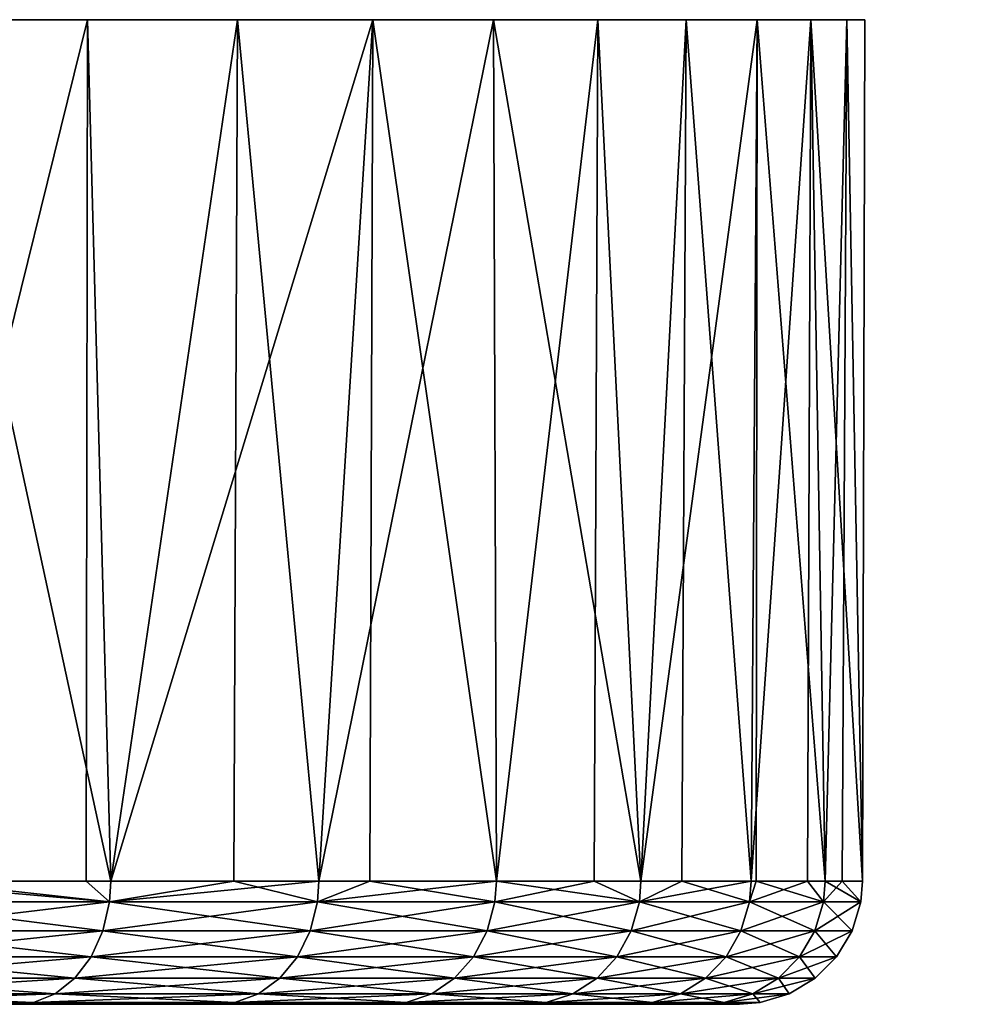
# Model space of a CAD drawing. Extents: x -0.129 to 0.419, y -0.109 to -0.003.
# Tile 69 of 256: x -0.0854 to -0.07755, y -0.01068 to -0.00268. Entities that reach past the tile are written whole.
import ezdxf

# ---------------------------------------------------------------- set-up
doc = ezdxf.new("R2010")
doc.units = 0
doc.layers.add('mesh', color=7, linetype='CONTINUOUS')

msp = doc.modelspace()

# ---------------------------------------------------------------- meshes
at = {"layer": 'mesh'}
mesh = msp.add_polyface(dxfattribs=at)
corners = [(-0.0942908, -0.0103018, -0.004334), (-0.0937418, -0.0101829, -0.0030469), (-0.0935947, -0.0103018, -0.0027471), (-0.0943034, -0.0101829, -0.0043272), (-0.0949224, -0.0101829, -0.0052746), (-0.0931693, -0.0103018, -0.0010674), (-0.093145, -0.0101829, -0.000601), (-0.0930262, -0.0103018, 0.0006596), (-0.0931835, -0.0101829, -0.001065), (-0.0936083, -0.0101829, -0.0027425), (-0.0931693, -0.0103018, 0.0023865), (-0.0931835, -0.0101829, 0.0023841), (-0.0936083, -0.0101829, 0.0040616), (-0.093145, -0.0101829, 0.0019201), (-0.0930406, -0.0101829, 0.0006596), (-0.0942908, -0.0103018, 0.0056531), (-0.0949224, -0.0101829, 0.0065937), (-0.0952385, -0.0103018, 0.0071038), (-0.0943034, -0.0101829, 0.0056463), (-0.0935947, -0.0103018, 0.0040662), (-0.0937418, -0.0101829, 0.004366), (-0.1035181, -0.0026798, 0.0006596), (-0.0907426, -0.0026798, -0.0208297), (-0.087612, -0.0026798, -0.0186277), (-0.0941726, -0.0026798, -0.022528), (-0.0848542, -0.0026798, -0.0159736), (-0.0861823, -0.0026798, 0.0186726), (-0.0891351, -0.0026798, 0.0211078), (-0.0815553, -0.0026798, 0.0126025), (-0.0836358, -0.0026798, 0.0158152), (-0.0934814, -0.0098473, 0.0235409), (-0.0924418, -0.0096798, 0.0230307), (-0.0910251, -0.0098473, 0.0222979), (-0.0934757, -0.0096798, 0.0235539), (-0.0910251, -0.0098473, -0.0209788), (-0.0910181, -0.0096798, -0.0209911), (-0.0934814, -0.0098473, -0.0222218), (-0.0941832, -0.0096798, -0.0224997), (-0.0960594, -0.0098473, -0.0231871), (-0.0934757, -0.0096798, -0.0222348), (-0.0935605, -0.0102945, -0.0220414), (-0.0935098, -0.0100831, -0.022157), (-0.0960805, -0.0100831, -0.0231195), (-0.0911237, -0.0102945, -0.0208082), (-0.0910605, -0.0100831, -0.0209175), (-0.0935605, -0.0102945, 0.0233604), (-0.0935098, -0.0100831, 0.0234761), (-0.0910605, -0.0100831, 0.0222366), (-0.0961182, -0.0102945, 0.0243181), (-0.0960805, -0.0100831, 0.0244386), (-0.0960594, -0.0098473, 0.0245062), (-0.0924251, -0.0026798, 0.0230637), (-0.095975, -0.0026798, 0.0244945), (-0.0959766, -0.0096798, 0.0244903)]
mesh.append_faces([[corners[k] for k in face] for face in [(0, 1, 2, 2), (0, 3, 1, 1), (4, 3, 0, 0), (5, 6, 7, 7), (5, 8, 6, 6), (2, 8, 5, 5), (2, 9, 8, 8), (1, 9, 2, 2), (10, 11, 12, 12), (10, 13, 11, 11), (7, 13, 10, 10), (7, 14, 13, 13), (6, 14, 7, 7), (15, 16, 17, 17), (15, 18, 16, 16), (19, 18, 15, 15), (19, 20, 18, 18), (12, 20, 19, 19), (21, 22, 23, 23), (21, 24, 22, 22), (23, 25, 21, 21), (21, 26, 27, 27), (28, 29, 21, 21), (30, 31, 32, 32), (30, 33, 31, 31), (34, 35, 36, 36), (36, 37, 38, 38), (36, 39, 37, 37), (35, 39, 36, 36), (40, 41, 42, 42), (43, 41, 40, 40), (43, 44, 41, 41), (45, 46, 47, 47), (48, 46, 45, 45), (48, 49, 46, 46), (41, 36, 38, 38), (44, 36, 41, 41), (44, 34, 36, 36), (46, 30, 32, 32), (49, 30, 46, 46), (49, 50, 30, 30), (39, 24, 37, 37), (39, 22, 24, 24), (35, 22, 39, 39), (33, 51, 31, 31), (33, 52, 51, 51), (50, 53, 30, 30), (53, 33, 30, 30), (53, 52, 33, 33)]])
mesh = msp.add_polyface(dxfattribs=at)
corners = [(-0.1035181, -0.0026798, 0.0006596), (-0.0848542, -0.0026798, -0.0159736), (-0.0825339, -0.0026798, -0.0129296), (-0.0807055, -0.0026798, -0.0095672), (-0.0794117, -0.0026798, -0.005965), (-0.0785364, -0.0026798, 0.0016171), (-0.0789754, -0.0026798, 0.0054193), (-0.0836358, -0.0026798, 0.0158152), (-0.0861823, -0.0026798, 0.0186726), (-0.0887206, -0.0098473, 0.0207923), (-0.0887122, -0.0096798, 0.0208037), (-0.0865956, -0.0098473, 0.0190422), (-0.0891478, -0.0096798, 0.0210883), (-0.0910251, -0.0098473, 0.0222979), (-0.0910181, -0.0096798, 0.0223102), (-0.0924418, -0.0096798, 0.0230307), (-0.086586, -0.0096798, 0.0190526), (-0.0865956, -0.0098473, -0.0177232), (-0.0876361, -0.0096798, -0.0185984), (-0.0887206, -0.0098473, -0.0194732), (-0.086586, -0.0096798, -0.0177335), (-0.0910251, -0.0098473, -0.0209788), (-0.0907511, -0.0096798, -0.0208167), (-0.0910181, -0.0096798, -0.0209911), (-0.0887122, -0.0096798, -0.0194846), (-0.086847, -0.0104686, -0.0174501), (-0.0867291, -0.0102945, -0.0175782), (-0.0888373, -0.0102945, -0.0193144), (-0.0889404, -0.0104686, 0.0204932), (-0.0888373, -0.0102945, 0.0206335), (-0.0867291, -0.0102945, 0.0188972), (-0.0912107, -0.0104686, 0.0219765), (-0.0911237, -0.0102945, 0.0221273), (-0.0910605, -0.0100831, -0.0209175), (-0.0911237, -0.0102945, -0.0208082), (-0.0887625, -0.0100831, -0.0194161), (-0.0866436, -0.0100831, -0.0176711), (-0.0866436, -0.0100831, 0.0189902), (-0.0887625, -0.0100831, 0.0207352), (-0.0910605, -0.0100831, 0.0222366), (-0.0935605, -0.0102945, 0.0233604), (-0.0935098, -0.0100831, 0.0234761), (-0.0907426, -0.0026798, -0.0208297), (-0.087612, -0.0026798, -0.0186277), (-0.0891351, -0.0026798, 0.0211078), (-0.0924251, -0.0026798, 0.0230637)]
mesh.append_faces([[corners[k] for k in face] for face in [(0, 1, 2, 2), (3, 4, 0, 0), (5, 6, 0, 0), (0, 7, 8, 8), (9, 10, 11, 11), (9, 12, 10, 10), (13, 12, 9, 9), (13, 14, 12, 12), (15, 14, 13, 13), (10, 16, 11, 11), (17, 18, 19, 19), (17, 20, 18, 18), (21, 22, 23, 23), (19, 22, 21, 21), (19, 24, 22, 22), (18, 24, 19, 19), (25, 26, 27, 27), (28, 29, 30, 30), (31, 32, 29, 29), (27, 33, 34, 34), (27, 35, 33, 33), (26, 35, 27, 27), (26, 36, 35, 35), (29, 37, 30, 30), (29, 38, 37, 37), (32, 38, 29, 29), (32, 39, 38, 38), (40, 39, 32, 32), (35, 21, 33, 33), (35, 19, 21, 21), (36, 19, 35, 35), (36, 17, 19, 19), (38, 11, 37, 37), (38, 9, 11, 11), (39, 9, 38, 38), (39, 13, 9, 9), (41, 13, 39, 39), (42, 24, 43, 43), (42, 22, 24, 24), (23, 22, 42, 42), (43, 18, 20, 20), (24, 18, 43, 43), (44, 10, 12, 12), (44, 16, 10, 10), (8, 16, 44, 44), (14, 44, 12, 12), (14, 45, 44, 44), (15, 45, 14, 14)]])
mesh = msp.add_polyface(dxfattribs=at)
corners = [(-0.1035181, -0.0026798, 0.0006596), (-0.0825339, -0.0026798, -0.0129296), (-0.0807055, -0.0026798, -0.0095672), (-0.078683, -0.0026798, -0.0022075), (-0.0785364, -0.0026798, 0.0016171), (-0.0794117, -0.0026798, -0.005965), (-0.0799896, -0.0026798, 0.00911), (-0.0815553, -0.0026798, 0.0126025), (-0.0789754, -0.0026798, 0.0054193), (-0.0865956, -0.0098473, 0.0190422), (-0.0861997, -0.0096798, 0.0186556), (-0.0846761, -0.0098473, 0.0170691), (-0.086586, -0.0096798, 0.0190526), (-0.0836647, -0.0096798, 0.0157926), (-0.0829852, -0.0098473, 0.0148967), (-0.0846654, -0.0096798, 0.0170784), (-0.0829736, -0.0096798, 0.0149047), (-0.0829736, -0.0096798, -0.0135857), (-0.0829852, -0.0098473, -0.0135776), (-0.0825604, -0.0096798, -0.0129134), (-0.0846761, -0.0098473, -0.01575), (-0.0846654, -0.0096798, -0.0157593), (-0.086586, -0.0096798, -0.0177335), (-0.0865956, -0.0098473, -0.0177232), (-0.0848644, -0.0096798, -0.0159638), (-0.084956, -0.0104686, 0.0168253), (-0.0848247, -0.0102945, 0.0169396), (-0.0831472, -0.0102945, 0.0147844), (-0.086847, -0.0104686, 0.0187692), (-0.0867291, -0.0102945, 0.0188972), (-0.0848247, -0.0102945, -0.0156205), (-0.0866436, -0.0100831, -0.0176711), (-0.0867291, -0.0102945, -0.0175782), (-0.0847295, -0.0100831, -0.0157035), (-0.0831472, -0.0102945, -0.0134653), (-0.0830434, -0.0100831, -0.0135373), (-0.081717, -0.0102945, -0.0111386), (-0.0830434, -0.0100831, 0.0148563), (-0.0847295, -0.0100831, 0.0170226), (-0.0866436, -0.0100831, 0.0189902), (-0.0816059, -0.0100831, -0.0111987), (-0.087612, -0.0026798, -0.0186277), (-0.0848542, -0.0026798, -0.0159736), (-0.0836358, -0.0026798, 0.0158152), (-0.0861823, -0.0026798, 0.0186726)]
mesh.append_faces([[corners[k] for k in face] for face in [(0, 1, 2, 2), (0, 3, 4, 4), (0, 5, 3, 3), (0, 6, 7, 7), (0, 8, 6, 6), (9, 10, 11, 11), (9, 12, 10, 10), (11, 13, 14, 14), (11, 15, 13, 13), (10, 15, 11, 11), (13, 16, 14, 14), (17, 18, 19, 19), (17, 20, 18, 18), (21, 20, 17, 17), (20, 22, 23, 23), (20, 24, 22, 22), (21, 24, 20, 20), (25, 26, 27, 27), (28, 29, 26, 26), (30, 31, 32, 32), (30, 33, 31, 31), (34, 33, 30, 30), (34, 35, 33, 33), (36, 35, 34, 34), (26, 37, 27, 27), (26, 38, 37, 37), (29, 38, 26, 26), (29, 39, 38, 38), (33, 23, 31, 31), (33, 20, 23, 23), (35, 20, 33, 33), (35, 18, 20, 20), (40, 18, 35, 35), (38, 14, 37, 37), (38, 11, 14, 14), (39, 11, 38, 38), (39, 9, 11, 11), (41, 22, 42, 42), (1, 17, 19, 19), (1, 21, 17, 17), (42, 21, 1, 1), (42, 24, 21, 21), (22, 24, 42, 42), (7, 16, 43, 43), (43, 15, 44, 44), (43, 13, 15, 15), (16, 13, 43, 43), (44, 10, 12, 12), (15, 10, 44, 44)]])
mesh = msp.add_polyface(dxfattribs=at)
corners = [(-0.0803688, -0.0098473, 0.010062), (-0.0800231, -0.0096798, 0.0090985), (-0.079475, -0.0098473, 0.0074583), (-0.0803557, -0.0096798, 0.0100673), (-0.0794614, -0.0096798, 0.0074621), (-0.0794614, -0.0096798, -0.006143), (-0.0803688, -0.0098473, -0.0087429), (-0.079475, -0.0098473, -0.0061392), (-0.0803557, -0.0096798, -0.0087482), (-0.0807355, -0.0096798, -0.009553), (-0.0815436, -0.0098473, -0.0112324), (-0.0815312, -0.0096798, -0.0112391), (-0.0825604, -0.0096798, -0.0129134), (-0.0829852, -0.0098473, -0.0135776), (-0.0818701, -0.0104686, 0.0123748), (-0.081717, -0.0102945, 0.0124577), (-0.0805514, -0.0102945, 0.0099878), (-0.0832903, -0.0104686, 0.0146852), (-0.0831472, -0.0102945, 0.0147844), (-0.081717, -0.0102945, -0.0111386), (-0.0816059, -0.0100831, -0.0111987), (-0.0830434, -0.0100831, -0.0135373), (-0.0805514, -0.0102945, -0.0086687), (-0.0804344, -0.0100831, -0.0087162), (-0.0796646, -0.0102945, -0.0060856), (-0.0795431, -0.0100831, -0.0061199), (-0.0795431, -0.0100831, 0.007439), (-0.0796646, -0.0102945, 0.0074047), (-0.0804344, -0.0100831, 0.0100353), (-0.0816059, -0.0100831, 0.0125178), (-0.0830434, -0.0100831, 0.0148563), (-0.0815436, -0.0098473, 0.0125515), (-0.0829852, -0.0098473, 0.0148967), (-0.0825339, -0.0026798, -0.0129296), (-0.0807055, -0.0026798, -0.0095672), (-0.0794117, -0.0026798, -0.005965), (-0.0799896, -0.0026798, 0.00911), (-0.0815553, -0.0026798, 0.0126025), (-0.0815312, -0.0096798, 0.0125582), (-0.0829736, -0.0096798, 0.0149047)]
mesh.append_faces([[corners[k] for k in face] for face in [(0, 1, 2, 2), (0, 3, 1, 1), (1, 4, 2, 2), (5, 6, 7, 7), (8, 6, 5, 5), (9, 6, 8, 8), (9, 10, 6, 6), (11, 10, 9, 9), (12, 10, 11, 11), (12, 13, 10, 10), (14, 15, 16, 16), (17, 18, 15, 15), (19, 20, 21, 21), (22, 20, 19, 19), (22, 23, 20, 20), (24, 23, 22, 22), (24, 25, 23, 23), (16, 26, 27, 27), (16, 28, 26, 26), (15, 28, 16, 16), (15, 29, 28, 28), (18, 29, 15, 15), (18, 30, 29, 29), (20, 10, 13, 13), (23, 10, 20, 20), (23, 6, 10, 10), (25, 6, 23, 23), (25, 7, 6, 6), (28, 2, 26, 26), (28, 0, 2, 2), (29, 0, 28, 28), (29, 31, 0, 0), (30, 31, 29, 29), (30, 32, 31, 31), (11, 33, 12, 12), (11, 34, 33, 33), (9, 34, 11, 11), (8, 34, 9, 9), (8, 35, 34, 34), (5, 35, 8, 8), (1, 36, 4, 4), (3, 36, 1, 1), (3, 37, 36, 36), (31, 38, 0, 0), (32, 38, 31, 31), (32, 39, 38, 38), (38, 3, 0, 0), (38, 37, 3, 3), (37, 38, 39, 39)]])
mesh = msp.add_polyface(dxfattribs=at)
corners = [(-0.078873, -0.0098473, 0.0047721), (-0.0790022, -0.0096798, 0.0054133), (-0.078859, -0.0096798, 0.0047744), (-0.079475, -0.0098473, 0.0074583), (-0.0794614, -0.0096798, 0.0074621), (-0.079421, -0.0096798, -0.0059629), (-0.078873, -0.0098473, -0.003453), (-0.078859, -0.0096798, -0.0034553), (-0.079475, -0.0098473, -0.0061392), (-0.0794614, -0.0096798, -0.006143), (-0.0793873, -0.0106657, 0.0019909), (-0.0795545, -0.0106798, 0.0019817), (-0.0796802, -0.0106657, 0.0046374), (-0.0795545, -0.0106798, -0.0006626), (-0.0793873, -0.0106657, -0.0006718), (-0.0798454, -0.0106798, -0.0032907), (-0.0796802, -0.0106657, -0.0033183), (-0.0794476, -0.0105949, -0.0033571), (-0.0791518, -0.0105949, -0.0006848), (-0.0791518, -0.0105949, 0.0020039), (-0.0794476, -0.0105949, 0.0046762), (-0.0792391, -0.0104686, -0.0033919), (-0.0798321, -0.0104686, -0.0060382), (-0.0789408, -0.0104686, -0.0006964), (-0.0789408, -0.0104686, 0.0020155), (-0.0792391, -0.0104686, 0.004711), (-0.0800355, -0.0105949, 0.0072998), (-0.0798321, -0.0104686, 0.0073573), (-0.0790674, -0.0102945, -0.0034205), (-0.0796646, -0.0102945, -0.0060856), (-0.0787669, -0.0102945, -0.000706), (-0.0787669, -0.0102945, 0.0020251), (-0.0790674, -0.0102945, 0.0047396), (-0.0796646, -0.0102945, 0.0074047), (-0.0795431, -0.0100831, -0.0061199), (-0.0789428, -0.0100831, -0.0034413), (-0.0789428, -0.0100831, 0.0047604), (-0.0795431, -0.0100831, 0.007439), (-0.0794117, -0.0026798, -0.005965), (-0.078683, -0.0026798, -0.0022075), (-0.0789754, -0.0026798, 0.0054193), (-0.0799896, -0.0026798, 0.00911)]
mesh.append_faces([[corners[k] for k in face] for face in [(0, 1, 2, 2), (3, 1, 0, 0), (3, 4, 1, 1), (5, 6, 7, 7), (5, 8, 6, 6), (9, 8, 5, 5), (10, 11, 12, 12), (10, 13, 11, 11), (14, 13, 10, 10), (14, 15, 13, 13), (16, 15, 14, 14), (14, 17, 16, 16), (14, 18, 17, 17), (10, 18, 14, 14), (10, 19, 18, 18), (12, 19, 10, 10), (12, 20, 19, 19), (17, 21, 22, 22), (18, 21, 17, 17), (18, 23, 21, 21), (19, 23, 18, 18), (19, 24, 23, 23), (20, 24, 19, 19), (20, 25, 24, 24), (26, 25, 20, 20), (26, 27, 25, 25), (21, 28, 29, 29), (23, 28, 21, 21), (23, 30, 28, 28), (25, 31, 24, 24), (25, 32, 31, 31), (27, 32, 25, 25), (27, 33, 32, 32), (28, 34, 29, 29), (28, 35, 34, 34), (30, 35, 28, 28), (33, 36, 32, 32), (33, 37, 36, 36), (35, 8, 34, 34), (35, 6, 8, 8), (37, 0, 36, 36), (37, 3, 0, 0), (38, 7, 39, 39), (38, 5, 7, 7), (9, 5, 38, 38), (40, 2, 1, 1), (4, 40, 1, 1), (4, 41, 40, 40)]])
mesh = msp.add_polyface(dxfattribs=at)
corners = [(-0.0785701, -0.0098473, 0.002036), (-0.078556, -0.0096798, 0.0020367), (-0.078556, -0.0096798, 0.0016171), (-0.078859, -0.0096798, 0.0047744), (-0.078873, -0.0098473, 0.0047721), (-0.078556, -0.0096798, -0.0007176), (-0.0785701, -0.0098473, -0.0007169), (-0.0787205, -0.0096798, -0.0022034), (-0.078873, -0.0098473, -0.003453), (-0.078859, -0.0096798, -0.0034553), (-0.0789408, -0.0104686, 0.0020155), (-0.0787669, -0.0102945, -0.000706), (-0.0789408, -0.0104686, -0.0006964), (-0.0787669, -0.0102945, 0.0020251), (-0.0786408, -0.0100831, -0.000713), (-0.0789428, -0.0100831, -0.0034413), (-0.0786408, -0.0100831, 0.0020321), (-0.0790674, -0.0102945, 0.0047396), (-0.0789428, -0.0100831, 0.0047604), (-0.078683, -0.0026798, -0.0022075), (-0.0785364, -0.0026798, 0.0016171), (-0.0789754, -0.0026798, 0.0054193), (-0.0277139, -0.0034375, 0.0006596), (-0.0270728, -0.0036778, -0.0048442), (-0.0271699, -0.0034375, -0.0048635), (-0.0276148, -0.0036778, 0.0006596), (-0.0271699, -0.0034375, 0.0061826), (-0.0270728, -0.0036778, 0.0061633), (-0.0274572, -0.0038845, 0.0006596), (-0.0269182, -0.0038845, -0.0048134), (-0.0277477, -0.0031798, 0.0006596), (-0.0272031, -0.0031798, 0.0061892), (-0.0272031, -0.0031798, -0.0048701), (-0.0274493, -0.0027223, 0.0006596), (-0.027555, -0.0027854, 0.0006596), (-0.0270141, -0.0027854, -0.0048325), (-0.0269105, -0.0027223, 0.006131), (-0.0270141, -0.0027854, 0.0061516), (-0.0277052, -0.0029782, 0.0006596), (-0.0271614, -0.0029782, -0.0048618), (-0.0271614, -0.0029782, 0.0061809)]
mesh.append_faces([[corners[k] for k in face] for face in [(0, 1, 2, 2), (0, 3, 1, 1), (4, 3, 0, 0), (5, 0, 2, 2), (5, 6, 0, 0), (7, 6, 5, 5), (7, 8, 6, 6), (9, 8, 7, 7), (10, 11, 12, 12), (10, 13, 11, 11), (11, 14, 15, 15), (13, 14, 11, 11), (13, 16, 14, 14), (17, 16, 13, 13), (17, 18, 16, 16), (14, 8, 15, 15), (14, 6, 8, 8), (16, 6, 14, 14), (16, 0, 6, 6), (18, 0, 16, 16), (18, 4, 0, 0), (19, 5, 20, 20), (19, 7, 5, 5), (9, 7, 19, 19), (21, 1, 3, 3), (20, 1, 21, 21), (20, 2, 1, 1), (5, 2, 20, 20), (22, 23, 24, 24), (22, 25, 23, 23), (26, 25, 22, 22), (26, 27, 25, 25), (28, 25, 27, 27), (29, 25, 28, 28), (29, 23, 25, 25), (30, 22, 24, 24), (31, 22, 30, 30), (31, 26, 22, 22), (32, 30, 24, 24), (33, 34, 35, 35), (36, 34, 33, 33), (36, 37, 34, 34), (34, 38, 39, 39), (37, 38, 34, 34), (37, 40, 38, 38), (38, 32, 39, 39), (38, 30, 32, 32), (40, 30, 38, 38), (40, 31, 30, 30)]])
mesh = msp.add_polyface(dxfattribs=at)
corners = [(-0.0812822, -0.0106798, 0.009691), (-0.0930834, -0.0106798, 0.0042418), (-0.0938153, -0.0106798, 0.0059104), (-0.0930834, -0.0106798, -0.0029227), (-0.0812822, -0.0106798, -0.0083719), (-0.0938153, -0.0106798, -0.0045913), (-0.0926361, -0.0106798, -0.0011563), (-0.0804236, -0.0106798, -0.0058709), (-0.0924856, -0.0106798, 0.0006596), (-0.0798454, -0.0106798, -0.0032907), (-0.0926361, -0.0106798, 0.0024754), (-0.0795545, -0.0106798, 0.0019817), (-0.0798454, -0.0106798, 0.0046098), (-0.0804236, -0.0106798, 0.00719), (-0.0824107, -0.0106798, -0.0107632), (-0.0974839, -0.0106798, 0.0098956), (-0.0915181, -0.0106798, 0.0214442), (-0.0893044, -0.0106798, 0.0199979), (-0.0914343, -0.0106657, 0.0215892), (-0.0892052, -0.0106657, 0.0201329), (-0.0872633, -0.0106798, 0.0183169), (-0.0871499, -0.0106657, 0.0184402), (-0.0871499, -0.0106657, -0.0171211), (-0.0893044, -0.0106798, -0.0186788), (-0.0872633, -0.0106798, -0.0169978), (-0.0892052, -0.0106657, -0.0188138), (-0.0915181, -0.0106798, -0.0201251), (-0.0914343, -0.0106657, -0.0202701), (-0.0913164, -0.0105949, -0.0204743), (-0.0890656, -0.0105949, -0.0190038), (-0.0869902, -0.0105949, -0.0172946), (-0.0869902, -0.0105949, 0.0186137), (-0.0890656, -0.0105949, 0.0203229), (-0.0913164, -0.0105949, 0.0217934), (-0.0912107, -0.0104686, -0.0206574), (-0.0889404, -0.0104686, -0.0191741), (-0.086847, -0.0104686, -0.0174501), (-0.086847, -0.0104686, 0.0187692), (-0.0889404, -0.0104686, 0.0204932), (-0.0912107, -0.0104686, 0.0219765), (-0.0937154, -0.0105949, 0.0230075), (-0.0911237, -0.0102945, -0.0208082), (-0.0888373, -0.0102945, -0.0193144), (-0.0867291, -0.0102945, 0.0188972), (-0.0888373, -0.0102945, 0.0206335), (-0.0936305, -0.0104686, 0.023201), (-0.0911237, -0.0102945, 0.0221273), (-0.0961271, -0.0106786, -0.0073692), (-0.0949064, -0.0106786, 0.0073623), (-0.0837954, -0.0106798, 0.0143349), (-0.0854195, -0.0106798, 0.0164216), (-0.0949064, -0.0106786, -0.0060432), (-0.0854195, -0.0106798, -0.0151025), (-0.0837954, -0.0106798, -0.0130158), (-0.0961271, -0.0106786, 0.0086883)]
mesh.append_faces([[corners[k] for k in face] for face in [(0, 1, 2, 2), (3, 4, 5, 5), (6, 7, 3, 3), (8, 9, 6, 6), (10, 11, 8, 8), (1, 12, 10, 10), (0, 13, 1, 1), (4, 14, 5, 5), (15, 16, 17, 17), (18, 17, 16, 16), (19, 17, 18, 18), (19, 20, 17, 17), (21, 20, 19, 19), (22, 23, 24, 24), (25, 23, 22, 22), (25, 26, 23, 23), (27, 26, 25, 25), (25, 28, 27, 27), (25, 29, 28, 28), (22, 29, 25, 25), (22, 30, 29, 29), (19, 31, 21, 21), (19, 32, 31, 31), (18, 32, 19, 19), (18, 33, 32, 32), (29, 34, 28, 28), (29, 35, 34, 34), (30, 35, 29, 29), (30, 36, 35, 35), (32, 37, 31, 31), (32, 38, 37, 37), (33, 38, 32, 32), (33, 39, 38, 38), (40, 39, 33, 33), (35, 41, 34, 34), (35, 42, 41, 41), (36, 42, 35, 35), (38, 43, 37, 37), (39, 44, 38, 38), (45, 46, 39, 39), (47, 24, 23, 23), (48, 49, 2, 2), (48, 50, 49, 49), (51, 52, 24, 24), (51, 53, 52, 52), (5, 53, 51, 51), (54, 20, 50, 50), (54, 17, 20, 20)]])
mesh = msp.add_polyface(dxfattribs=at)
corners = [(-0.0930834, -0.0106798, -0.0029227), (-0.0804236, -0.0106798, -0.0058709), (-0.0812822, -0.0106798, -0.0083719), (-0.0926361, -0.0106798, -0.0011563), (-0.0798454, -0.0106798, -0.0032907), (-0.0924856, -0.0106798, 0.0006596), (-0.0795545, -0.0106798, -0.0006626), (-0.0795545, -0.0106798, 0.0019817), (-0.0926361, -0.0106798, 0.0024754), (-0.0798454, -0.0106798, 0.0046098), (-0.0930834, -0.0106798, 0.0042418), (-0.0804236, -0.0106798, 0.00719), (-0.0938153, -0.0106798, 0.0059104), (-0.0824107, -0.0106798, 0.0120823), (-0.0812822, -0.0106798, 0.009691), (-0.0837954, -0.0106798, 0.0143349), (-0.0938153, -0.0106798, -0.0045913), (-0.0824107, -0.0106798, -0.0107632), (-0.0837954, -0.0106798, -0.0130158), (-0.0871499, -0.0106657, 0.0184402), (-0.0854195, -0.0106798, 0.0164216), (-0.0872633, -0.0106798, 0.0183169), (-0.0852932, -0.0106657, 0.0165316), (-0.0836577, -0.0106657, 0.0144304), (-0.0822634, -0.0106657, 0.012162), (-0.0822634, -0.0106657, -0.0108429), (-0.0836577, -0.0106657, -0.0131113), (-0.0854195, -0.0106798, -0.0151025), (-0.0852932, -0.0106657, -0.0152125), (-0.0872633, -0.0106798, -0.0169978), (-0.0871499, -0.0106657, -0.0171211), (-0.0869902, -0.0105949, -0.0172946), (-0.0851154, -0.0105949, -0.0153674), (-0.083464, -0.0105949, -0.0132457), (-0.082056, -0.0105949, -0.0109552), (-0.083464, -0.0105949, 0.0145648), (-0.082056, -0.0105949, 0.0122742), (-0.0851154, -0.0105949, 0.0166865), (-0.0869902, -0.0105949, 0.0186137), (-0.086847, -0.0104686, -0.0174501), (-0.084956, -0.0104686, -0.0155062), (-0.0832903, -0.0104686, -0.0133661), (-0.0832903, -0.0104686, 0.0146852), (-0.084956, -0.0104686, 0.0168253), (-0.086847, -0.0104686, 0.0187692), (-0.0867291, -0.0102945, -0.0175782), (-0.0848247, -0.0102945, -0.0156205), (-0.0831472, -0.0102945, -0.0134653), (-0.0818701, -0.0104686, -0.0110557), (-0.0831472, -0.0102945, 0.0147844), (-0.0848247, -0.0102945, 0.0169396)]
mesh.append_faces([[corners[k] for k in face] for face in [(0, 1, 2, 2), (3, 4, 1, 1), (5, 6, 4, 4), (5, 7, 6, 6), (8, 9, 7, 7), (10, 11, 9, 9), (12, 13, 14, 14), (12, 15, 13, 13), (16, 17, 18, 18), (19, 20, 21, 21), (22, 20, 19, 19), (22, 15, 20, 20), (23, 15, 22, 22), (23, 13, 15, 15), (24, 13, 23, 23), (25, 18, 17, 17), (26, 18, 25, 25), (26, 27, 18, 18), (28, 27, 26, 26), (28, 29, 27, 27), (30, 29, 28, 28), (28, 31, 30, 30), (28, 32, 31, 31), (26, 32, 28, 28), (26, 33, 32, 32), (25, 33, 26, 26), (25, 34, 33, 33), (23, 35, 36, 36), (22, 35, 23, 23), (22, 37, 35, 35), (19, 37, 22, 22), (19, 38, 37, 37), (32, 39, 31, 31), (32, 40, 39, 39), (33, 40, 32, 32), (33, 41, 40, 40), (34, 41, 33, 33), (37, 42, 35, 35), (37, 43, 42, 42), (38, 43, 37, 37), (38, 44, 43, 43), (40, 45, 39, 39), (40, 46, 45, 45), (41, 46, 40, 40), (41, 47, 46, 46), (48, 47, 41, 41), (43, 49, 42, 42), (44, 50, 43, 43)]])
mesh = msp.add_polyface(dxfattribs=at)
corners = [(-0.0822634, -0.0106657, 0.012162), (-0.0812822, -0.0106798, 0.009691), (-0.0824107, -0.0106798, 0.0120823), (-0.081127, -0.0106657, 0.009754), (-0.0804236, -0.0106798, 0.00719), (-0.0802625, -0.0106657, 0.0072356), (-0.0798454, -0.0106798, 0.0046098), (-0.0796802, -0.0106657, 0.0046374), (-0.0795545, -0.0106798, 0.0019817), (-0.0796802, -0.0106657, -0.0033183), (-0.0804236, -0.0106798, -0.0058709), (-0.0798454, -0.0106798, -0.0032907), (-0.0802625, -0.0106657, -0.0059165), (-0.0812822, -0.0106798, -0.0083719), (-0.081127, -0.0106657, -0.0084349), (-0.0824107, -0.0106798, -0.0107632), (-0.0822634, -0.0106657, -0.0108429), (-0.082056, -0.0105949, -0.0109552), (-0.0809085, -0.0105949, -0.0085236), (-0.0800355, -0.0105949, -0.0059807), (-0.0794476, -0.0105949, -0.0033571), (-0.0794476, -0.0105949, 0.0046762), (-0.0800355, -0.0105949, 0.0072998), (-0.0809085, -0.0105949, 0.0098427), (-0.082056, -0.0105949, 0.0122742), (-0.0836577, -0.0106657, 0.0144304), (-0.0818701, -0.0104686, -0.0110557), (-0.0832903, -0.0104686, -0.0133661), (-0.0807127, -0.0104686, -0.0086032), (-0.0798321, -0.0104686, -0.0060382), (-0.0798321, -0.0104686, 0.0073573), (-0.0807127, -0.0104686, 0.0099223), (-0.0818701, -0.0104686, 0.0123748), (-0.083464, -0.0105949, 0.0145648), (-0.0832903, -0.0104686, 0.0146852), (-0.081717, -0.0102945, -0.0111386), (-0.0831472, -0.0102945, -0.0134653), (-0.0805514, -0.0102945, -0.0086687), (-0.0796646, -0.0102945, -0.0060856), (-0.0792391, -0.0104686, -0.0033919), (-0.0796646, -0.0102945, 0.0074047), (-0.0805514, -0.0102945, 0.0099878), (-0.081717, -0.0102945, 0.0124577)]
mesh.append_faces([[corners[k] for k in face] for face in [(0, 1, 2, 2), (3, 1, 0, 0), (3, 4, 1, 1), (5, 4, 3, 3), (5, 6, 4, 4), (7, 6, 5, 5), (7, 8, 6, 6), (9, 10, 11, 11), (12, 10, 9, 9), (12, 13, 10, 10), (14, 13, 12, 12), (14, 15, 13, 13), (16, 15, 14, 14), (14, 17, 16, 16), (14, 18, 17, 17), (12, 18, 14, 14), (12, 19, 18, 18), (9, 19, 12, 12), (9, 20, 19, 19), (5, 21, 7, 7), (5, 22, 21, 21), (3, 22, 5, 5), (3, 23, 22, 22), (0, 23, 3, 3), (0, 24, 23, 23), (25, 24, 0, 0), (17, 26, 27, 27), (18, 26, 17, 17), (18, 28, 26, 26), (19, 28, 18, 18), (19, 29, 28, 28), (20, 29, 19, 19), (23, 30, 22, 22), (23, 31, 30, 30), (24, 31, 23, 23), (24, 32, 31, 31), (33, 32, 24, 24), (33, 34, 32, 32), (26, 35, 36, 36), (28, 35, 26, 26), (28, 37, 35, 35), (29, 37, 28, 28), (29, 38, 37, 37), (39, 38, 29, 29), (31, 40, 30, 30), (31, 41, 40, 40), (32, 41, 31, 31), (34, 42, 32, 32)]])

doc.saveas('drawing.dxf')
